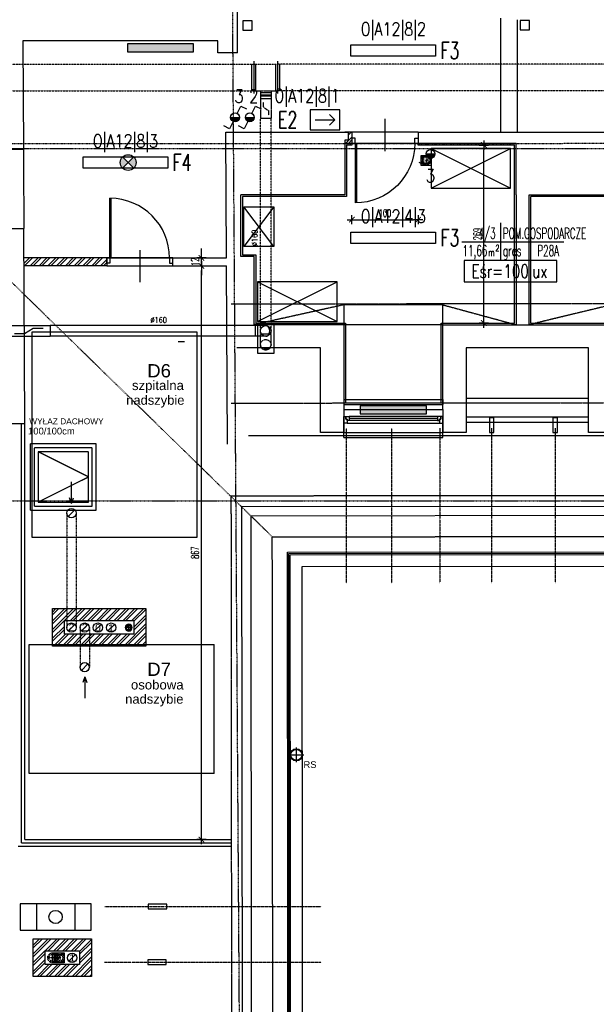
# Model space of a CAD drawing. Header units: inches. Extents: x -281236 to -70395, y 38777 to 102341.
# Tile 201 of 244: x -142314 to -141442, y 68308 to 69795. Entities that reach past the tile are written whole.
import ezdxf
from ezdxf.enums import TextEntityAlignment as Align

# ---------------------------------------------------------------- set-up
doc = ezdxf.new("R2010")
doc.units = ezdxf.units.IN
doc.header["$MEASUREMENT"] = 0
doc.header["$PDMODE"] = 2
for name, pattern in [('00-inst$0$DASHDOT', [1, 0.5, -0.25, 0, -0.25]), ('CENTER', [2, 1.25, -0.25, 0.25, -0.25]), ('CONTINUA', [0]), ('DASHDOT', [1, 0.5, -0.25, 0, -0.25]), ('DASHED', [0.75, 0.5, -0.25]), ('DASHED2', [0.375, 0.25, -0.125])]:
    doc.linetypes.add(name, pattern=pattern)
doc.layers.get('0').update_dxf_attribs({"color": 101})
doc.layers.add('0-pomoc', color=21, linetype='Continuous', plot=False)
for name, color, linetype in [('A_WENTYLACJA_GRAWITACYJNA_CIĄGLA', 8, 'Continuous'), ('CIENKA', 8, 'CONTINUA'), ('Drz---drzwi', 5, 'Continuous'), ('E-90', 6, 'Continuous'), ('E-OPIS-POM', 6, 'Continuous'), ('E35', 6, 'Continuous'), ('E50', 3, 'Continuous'), ('Ins-kan', 54, 'Continuous'), ('Ins-went', 141, 'Continuous'), ('Ins-went-opis', 141, 'Continuous'), ('Ins-wod', 152, 'Continuous'), ('Ins-wod-opis', 155, 'Continuous'), ('Okn---okna', 5, 'Continuous'), ('Opis-spadki', 61, 'Continuous'), ('Os-osie glowne', 8, 'CENTER'), ('piony_K_nr', 240, 'Continuous'), ('Pos-drewno', 22, 'Continuous'), ('Sc-cegla pelna', 32, 'Continuous'), ('Sc-cegla pelna-hatch', 8, 'Continuous'), ('Sc-drewno', 22, 'Continuous'), ('Sc-gazobeton', 45, 'Continuous'), ('Sc-gk', 120, 'Continuous'), ('Sc-gk-hatch', 8, 'Continuous'), ('Sc-metal', 141, 'Continuous'), ('Sc-nad', 5, 'DASHED2'), ('Sc-silikat', 61, 'Continuous'), ('W-idok', 9, 'Continuous'), ('W-idok kominy', 243, 'Continuous'), ('W-idok nad', 5, 'DASHED2'), ('W-otwor-strop', 126, 'Continuous'), ('Wyp-grzejniki', 56, 'Continuous'), ('Wyp-meble', 155, 'Continuous')]:
    doc.layers.add(name, color=color, linetype=linetype)
doc.styles.add('KA wymiar', font='romans.shx', dxfattribs={"width": 0.6})
doc.styles.add('ROMANS', font='romans', dxfattribs={"width": 0.85})
doc.styles.add('tab-bud$0$ROMANS', font='romans', dxfattribs={"width": 0.7})
doc.styles.add('TYTUL2', font='ARIAL.TTF')
doc.linetypes.add('BATTING', pattern='A,0.0001,-0.1,[134,ltypeshp.shx,S=0.1,R=0,X=-0.1,Y=0],-0.2,[134,ltypeshp.shx,S=0.1,R=180,X=0.1,Y=0],-0.1', length=0.4001)
doc.dimstyles.new('KA wymiar', dxfattribs={"dimscale": 50, "dimtxt": 0.23, "dimasz": 0.14, "dimexe": 0, "dimexo": 0, "dimgap": 0.08, "dimtad": 1, "dimdec": 1, "dimrnd": 0.5, "dimzin": 9, "dimdsep": 46, "dimtxsty": 'KA wymiar', "dimblk1": 'UKOS', "dimblk2": 'UKOS', "dimsah": 1, "dimcen": 0.2, "dimse1": 1, "dimse2": 1, "dimclrd": 256, "dimclre": 256, "dimclrt": 2, "dimadec": 0, "dimazin": 0, "dimtfac": 1, "dimtdec": 1, "dimtix": 1, "dimtmove": 2, "dimatfit": 3, "dimldrblk": 'DOT', "dimfxl": 0, "dimtolj": 1, "dimtzin": 9, "dimarcsym": 0})

# ---------------------------------------------------------------- blocks, each defined once
blk = doc.blocks.new('pow')
for p, q in [((0, 0.523), (0, -0.523)), ((-1.075, 0), (1.78, 0))]:
    blk.add_line(p, q)
at = {"style": 'KA wymiar', "width": 0.6}
for s, height, p in [('m', 0.21, (-0.333, -0.401)), ('2', 0.18, (-0.139, -0.27))]:
    blk.add_text(s, height=height, dxfattribs=at).set_placement(p)
for tag, p in [('01', (-0.131, 0.084)), ('000.00', (-0.364, -0.401))]:
    blk.add_attdef(tag, text='', height=0.3, dxfattribs=at).set_placement(p, align=Align.RIGHT)
for tag, p in [('POMIESZCZENIE', (0.071, 0.084)), ('POSADZKA', (0.071, -0.401))]:
    blk.add_attdef(tag, p, '', height=0.3, dxfattribs=at)
blk = doc.blocks.new('kier')
at = {"layer": 'E35', "ltscale": 0.2}
for p, q in [((7.8, 15), (15.9, 23.1)), ((37.6, 15), (7.8, 15)), ((7.8, 15), (15.9, 6.9))]:
    blk.add_line(p, q, dxfattribs=at)
blk.add_lwpolyline([(0, 30), (45, 30), (45, 0), (0, 0)], close=True, dxfattribs=at)
blk = doc.blocks.new('_0630_DRZWI_90')
at = {"ltscale": 7}
for p, q in [((5, 8), (5, 98)), ((6.8, 8), (6.8, 98))]:
    blk.add_line(p, q, dxfattribs=at)
at = {"ltscale": 25}
for p, q in [((50, 19.7), (50, -28.9)), ((5, 8), (0, 8)), ((0, 8), (5, 8)), ((0, 0), (0, 8)), ((5, 0), (0, 0)), ((5, 0), (0, 0)), ((95, 8), (5, 8)), ((5, 8), (5, 0)), ((95, 8), (95, 0)), ((100, 8), (95, 8)), ((95, 0), (100, 0)), ((95, 0), (100, 0)), ((100, 0), (100, 8))]:
    blk.add_line(p, q, dxfattribs=at)
at = {"ltscale": 7}
blk.add_arc((5, 8), 90, 0, 90, dxfattribs=at)
blk = doc.blocks.new('UKOS')
at = {"color": 8}
blk.add_line((1, 0), (-1, 0), dxfattribs=at)
at = {"color": 1}
blk.add_line((0, 1), (0, -1), dxfattribs=at)
at = {"color": 1, "const_width": 0.2}
blk.add_lwpolyline([(0.6, 0.6), (-0.6, -0.6)], dxfattribs=at)
blk = doc.blocks.new('*D2477')
at = {"layer": 'Defpoints', "color": 0}
for p in [(-141612, 69606), (-141549, 69606), (-141659.5, 69337)]:
    blk.add_point(p, dxfattribs=at)
at = {"layer": 'Sc-cegla pelna-hatch', "lineweight": -2}
blk.add_line((-141612, 69344), (-141612, 69599), dxfattribs=at)
at = {"layer": 'Sc-cegla pelna-hatch', "lineweight": -2, "xscale": 7.000000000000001, "yscale": 7.000000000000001, "zscale": 7.000000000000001}
for p, rotation in [((-141612, 69606), 90), ((-141612, 69337), 270)]:
    blk.add_blockref('UKOS', p, dxfattribs=dict(at, rotation=rotation))
at = {"layer": 'Sc-cegla pelna-hatch', "color": 2, "insert": (-141621.7, 69471.5), "char_height": 11.5, "attachment_point": 5, "rotation": 90, "style": 'KA wymiar'}
blk.add_mtext('\\A1;269', dxfattribs=at)
blk = doc.blocks.new('_Dot')
at = {"layer": '0-pomoc', "color": 0, "lineweight": -2}
blk.add_line((-0.5, 0), (-1, 0), dxfattribs=at)
at = {"layer": '0-pomoc', "color": 0, "const_width": 0.5}
blk.add_lwpolyline([(-0.25, 0, 1), (0.25, 0, 1)], format="xyb", close=True, dxfattribs=at)
blk = doc.blocks.new('rura_spustowa')
at = {"layer": 'Ins-wod', "linetype": 'Continuous'}
for p, q in [((-11.2, 0), (11.2, 0)), ((0, -11.2), (0, 11.2))]:
    blk.add_line(p, q, dxfattribs=at)
at = {"layer": 'Ins-wod', "linetype": 'Continuous', "ltscale": 25}
for radius in [9.25, 8.25]:
    blk.add_circle((0, 0), radius, dxfattribs=at)
blk = doc.blocks.new('ramiak_okna')
at = {"layer": 'Okn---okna'}
for p, q in [((145, 10), (5, 10)), ((8, 6), (142, 6)), ((8, 3), (142, 3)), ((8, 0), (142, 0))]:
    blk.add_line(p, q, dxfattribs=at)
for points in [[(5, 10), (0, 10), (0, 0), (3, 0), (3, 4), (5, 4)], [(8, 6), (5, 6), (5, 4), (3, 4), (3, 0), (5, 0), (8, 0)], [(142, 6), (145, 6), (145, 4), (147, 4), (147, 0), (145, 0), (142, 0)], [(145, 10), (150, 10), (150, 0), (147, 0), (147, 4), (145, 4)]]:
    blk.add_lwpolyline(points, close=True, dxfattribs=at)
blk = doc.blocks.new('0630_STRZAŁKA')
at = {"ltscale": 0.5}
for points in [[(0, 0), (-3, -8.6)], [(0, 0), (0, -32.4)], [(0, 0), (3, -8.6)]]:
    blk.add_lwpolyline(points, dxfattribs=at)
blk = doc.blocks.new('*D2529')
at = {"layer": 'Defpoints', "color": 0}
for p in [(-141811.3, 69606), (-141711.3, 69606), (-141711.3, 69493.2)]:
    blk.add_point(p, dxfattribs=at)
at = {"layer": 'Sc-cegla pelna-hatch', "lineweight": -2}
blk.add_line((-141804.3, 69493.2), (-141718.3, 69493.2), dxfattribs=at)
at = {"layer": 'Sc-cegla pelna-hatch', "lineweight": -2, "xscale": 7.000000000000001, "yscale": 7.000000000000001, "zscale": 7.000000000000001, "rotation": 180}
blk.add_blockref('UKOS', (-141811.3, 69493.2), dxfattribs=at)
at = {"layer": 'Sc-cegla pelna-hatch', "lineweight": -2, "xscale": 7.000000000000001, "yscale": 7.000000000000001, "zscale": 7.000000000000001}
blk.add_blockref('UKOS', (-141711.3, 69493.2), dxfattribs=at)
at = {"layer": 'Sc-cegla pelna-hatch', "color": 2, "insert": (-141761.3, 69503), "char_height": 11.5, "attachment_point": 5, "style": 'KA wymiar'}
blk.add_mtext('\\A1;100', dxfattribs=at)
blk = doc.blocks.new('k')
at = {"layer": 'Sc-drewno'}
blk.add_lwpolyline([(-22.5, -7), (0, -7), (0, 0), (-22.5, 0)], close=True, dxfattribs=at)
blk = doc.blocks.new('KROK')
at = {"layer": 'Pos-drewno'}
blk.add_lwpolyline([(-28, -3.5), (0, -3.5), (0, 3.5), (-28, 3.5)], close=True, dxfattribs=at)
blk = doc.blocks.new('rura went')
at = {"layer": 'Ins-went'}
blk.add_circle((75787.8, -38957.3), 7, dxfattribs=at)
at = {"layer": 'Sc-metal'}
blk.add_line((75792.8, -38952.4), (75782.9, -38962.3), dxfattribs=at)
blk = doc.blocks.new('_gslkflhklgj')
at = {"linetype": '00-inst$0$DASHDOT', "ltscale": 5}
for p, q in [((7.5, 0), (-7.5, 0)), ((0, -7.5), (0, 7.5))]:
    blk.add_line(p, q, dxfattribs=at)
for radius in [7.5, 5.5]:
    blk.add_circle((0, 0), radius)
blk = doc.blocks.new('grzejnik_100')
at = {"layer": 'Wyp-grzejniki'}
h = blk.add_hatch(dxfattribs=at)
h.set_pattern_fill('DOTS', color=256, scale=0.5, style=0)
h.set_pattern_definition([(0, (-77492.90915, 37823.9399), (0.396875, 0.79375), [0, -0.79375])])
h.paths.add_polyline_path([(0, -100), (12, -100), (12, 0), (0, 0)])
blk.add_lwpolyline([(12, 0), (0, 0), (0, -100), (12, -100)], close=True, dxfattribs=at)
blk = doc.blocks.new('*D2521')
at = {"layer": 'CIENKA', "lineweight": -2}
blk.add_line((-142038.8, 68563.6), (-142038.8, 69416.5), dxfattribs=at)
at = {"layer": 'Defpoints', "color": 0}
for p in [(-142038.8, 69423.5), (-142001, 69423.5), (-141993.2, 68556.6)]:
    blk.add_point(p, dxfattribs=at)
at = {"layer": 'CIENKA', "lineweight": -2, "xscale": 7.000000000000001, "yscale": 7.000000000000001, "zscale": 7.000000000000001}
for p, rotation in [((-142038.8, 69423.5), 90), ((-142038.8, 68556.6), 270)]:
    blk.add_blockref('UKOS', p, dxfattribs=dict(at, rotation=rotation))
at = {"layer": 'CIENKA', "color": 2, "insert": (-142048.6, 68990), "char_height": 11.5, "attachment_point": 5, "rotation": 90, "style": 'KA wymiar'}
blk.add_mtext('\\A1;867', dxfattribs=at)
blk = doc.blocks.new('*D2522')
at = {"layer": 'CIENKA', "lineweight": -2}
for p, q in [((-142038.8, 69442.5), (-142038.8, 69449.5)), ((-142038.8, 69423.5), (-142038.8, 69435.5)), ((-142038.8, 69416.5), (-142038.8, 69409.5))]:
    blk.add_line(p, q, dxfattribs=at)
at = {"layer": 'Defpoints', "color": 0}
for p in [(-142038.8, 69435.5), (-142038.8, 69435.5), (-142001, 69423.5)]:
    blk.add_point(p, dxfattribs=at)
at = {"layer": 'CIENKA', "lineweight": -2, "xscale": 7.000000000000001, "yscale": 7.000000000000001, "zscale": 7.000000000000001}
for p, rotation in [((-142038.8, 69435.5), 270), ((-142038.8, 69423.5), 90)]:
    blk.add_blockref('UKOS', p, dxfattribs=dict(at, rotation=rotation))
at = {"layer": 'CIENKA', "color": 2, "insert": (-142048.6, 69429.5), "char_height": 11.5, "attachment_point": 5, "rotation": 90, "style": 'KA wymiar'}
blk.add_mtext('\\A1;12', dxfattribs=at)

msp = doc.modelspace()

# ---------------------------------------------------------------- hatches: boundary and pattern name
at = {"layer": 'E35'}
for points in [[(-141981.24, 69647.71, -1), (-141994.74, 69647.71)], [(-141958.98, 69647.71, -1), (-141972.48, 69647.71)], [(-141685.82, 69592.62, -1), (-141699.32, 69592.62)]]:
    msp.add_hatch(color=256, dxfattribs=at).paths.add_polyline_path(points)
h = msp.add_hatch(color=256, dxfattribs=at)
edge = h.paths.add_edge_path()
edge.add_arc((-142149.62, 69579.56), 11.88, 135, 225)
edge.add_line((-142158.02, 69571.16), (-142149.62, 69579.56))
edge.add_line((-142149.62, 69579.56), (-142158.02, 69587.96))
edge = h.paths.add_edge_path()
edge.add_arc((-142149.62, 69579.56), 11.88, -45, 45)
edge.add_line((-142141.21, 69587.96), (-142149.62, 69579.56))
edge.add_line((-142149.62, 69579.56), (-142141.21, 69571.16))
at = {"layer": 'Sc-cegla pelna-hatch'}
h = msp.add_hatch(dxfattribs=at)
h.set_pattern_fill('ANSI32', color=256, scale=25, style=0)
h.paths.add_polyline_path([(-141811.27, 69625.53), (-141817.27, 69625.53), (-141817.27, 69613.53), (-141822.27, 69613.53), (-141822.27, 69608.53), (-141811.27, 69608.53)])
h = msp.add_hatch(dxfattribs=at)
h.set_pattern_fill('ANSI32', color=256, scale=25, style=0)
h.paths.add_polyline_path([(-142182.07, 69435.47), (-142307.05, 69435.47), (-142306.99, 69423.47), (-142182.07, 69423.47)])
h = msp.add_hatch(dxfattribs=at)
h.set_pattern_fill('ANSI32', color=256, scale=25, style=0)
h.paths.add_polyline_path([(-142122.8, 68905.49), (-142228.3, 68905.49), (-142228.3, 68887.49), (-142140.8, 68887.49), (-142140.8, 68866.71), (-142208.3, 68866.71), (-142208.3, 68851.49), (-142122.8, 68851.49)])
h.paths.add_polyline_path([(-142228.3, 68905.49), (-142242.3, 68905.49), (-142242.3, 68887.49), (-142228.3, 68887.49)], flags=17)
h.paths.add_polyline_path([(-142242.3, 68905.49), (-142263.8, 68905.49), (-142263.8, 68851.49), (-142222.3, 68851.49), (-142222.3, 68866.71), (-142245.8, 68866.71), (-142245.8, 68887.49), (-142242.3, 68887.49)])
h.paths.add_polyline_path([(-142208.3, 68866.71), (-142222.3, 68866.71), (-142222.3, 68851.49), (-142208.3, 68851.49)], flags=17)
h.paths.add_polyline_path([(-142122.8, 68851.49), (-142208.3, 68851.49), (-142208.3, 68848.71), (-142122.8, 68848.71)])
h.paths.add_polyline_path([(-142208.3, 68851.49), (-142222.3, 68851.49), (-142222.3, 68848.71), (-142208.3, 68848.71)])
h.paths.add_polyline_path([(-142222.3, 68851.49), (-142263.8, 68851.49), (-142263.8, 68848.71), (-142222.3, 68848.71)])
h = msp.add_hatch(dxfattribs=at)
h.set_pattern_fill('ANSI32', color=256, scale=25, style=0)
h.set_pattern_definition([(45, (10, -1e-11), (-6.6291261, 6.6291261), []), (45, (14.419, -1e-11), (-6.6291261, 6.6291261), [])])
h.paths.add_polyline_path([(-142258.89, 68371.57), (-142248.59, 68371.57), (-142248.59, 68383.82), (-142258.89, 68383.82)], flags=8)
edge = h.paths.add_edge_path()
edge.add_arc((-142234.26, 68377.79), 7, 45, 225)
edge.add_line((-142239.21, 68372.84), (-142229.31, 68382.74))
edge = h.paths.add_edge_path()
edge.add_arc((-142234.26, 68377.79), 7, 45, 225)
edge.add_line((-142239.21, 68372.84), (-142229.31, 68382.74))
edge = h.paths.add_edge_path()
edge.add_arc((-142234.26, 68377.79), 7, 225, 405)
edge.add_line((-142229.31, 68382.74), (-142239.21, 68372.84))
edge = h.paths.add_edge_path()
edge.add_arc((-142234.26, 68377.79), 7, 225, 405)
edge.add_line((-142229.31, 68382.74), (-142239.21, 68372.84))
edge = h.paths.add_edge_path()
edge.add_arc((-142263.76, 68377.79), 7.5, 70.52877, 289.47123)
edge.add_line((-142261.26, 68370.72), (-142261.26, 68384.86))
edge = h.paths.add_edge_path()
edge.add_arc((-142263.76, 68377.79), 7.5, 70.52877, 289.47123)
edge.add_line((-142261.26, 68370.72), (-142261.26, 68384.86))
edge = h.paths.add_edge_path()
edge.add_line((-142261.26, 68385.29), (-142246.26, 68385.29))
edge.add_line((-142246.26, 68385.29), (-142246.26, 68370.29))
edge.add_line((-142246.26, 68370.29), (-142261.26, 68370.29))
edge.add_line((-142261.26, 68370.29), (-142261.26, 68370.72))
edge.add_arc((-142263.76, 68377.79), 7.5, 289.47123, 430.52877)
edge.add_line((-142261.26, 68384.86), (-142261.26, 68385.29))
edge = h.paths.add_edge_path()
edge.add_line((-142261.26, 68385.29), (-142246.26, 68385.29))
edge.add_line((-142246.26, 68385.29), (-142246.26, 68370.29))
edge.add_line((-142246.26, 68370.29), (-142261.26, 68370.29))
edge.add_line((-142261.26, 68370.29), (-142261.26, 68370.72))
edge.add_arc((-142263.76, 68377.79), 7.5, 289.47123, 430.52877)
edge.add_line((-142261.26, 68384.86), (-142261.26, 68385.29))
h.paths.add_polyline_path([(-142223.01, 68388.5), (-142223.01, 68367.73), (-142275.01, 68367.73), (-142275.01, 68388.5)])
edge = h.paths.add_edge_path()
edge.add_arc((-142263.76, 68377.79), 7.5, 289.47123, 430.52877)
edge.add_line((-142261.26, 68384.86), (-142261.26, 68370.72))
h.paths.add_polyline_path([(-142205.01, 68406.5), (-142293.01, 68406.5), (-142293.01, 68349.73), (-142205.01, 68349.73)])
edge = h.paths.add_edge_path()
edge.add_arc((-142263.76, 68377.79), 7.5, 289.47123, 430.52877)
edge.add_line((-142261.26, 68384.86), (-142261.26, 68370.72))
edge = h.paths.add_edge_path()
edge.add_arc((-142253.76, 68377.79), 5.5, 180.00002, 227.7221)
edge.add_arc((-142263.76, 68377.79), 7.5, 327.14013, 392.85988)
edge.add_arc((-142253.76, 68377.79), 5.5, -180, 132.27791, ccw=False)

# ---------------------------------------------------------------- linework, layer by layer
at = {"layer": 'A_WENTYLACJA_GRAWITACYJNA_CIĄGLA', "linetype": 'DASHED2', "ltscale": 0.5}
for p, q in [((-142242.3, 69049.81), (-142242.3, 68876.77)), ((-142228.3, 69049.81), (-142228.3, 68876.77)), ((-142222.3, 68876.77), (-142222.3, 68816.99)), ((-142208.3, 68876.77), (-142208.3, 68816.99))]:
    msp.add_line(p, q, dxfattribs=at)
at = {"layer": 'E35'}
for p, q in [((-141984.97, 69653.75), (-141979.45, 69664.78)), ((-141979.45, 69664.78), (-141970.91, 69660.51)), ((-141962.71, 69653.75), (-141957.19, 69664.78)), ((-141957.19, 69664.78), (-141948.65, 69660.51)), ((-141994.74, 69647.71), (-141981.24, 69647.71)), ((-141972.48, 69647.71), (-141958.98, 69647.71)), ((-141996.54, 69630.64), (-142005.08, 69634.91)), ((-141991.02, 69641.68), (-141996.54, 69630.64)), ((-141974.28, 69630.64), (-141982.82, 69634.91)), ((-141968.76, 69641.68), (-141974.28, 69630.64)), ((-142141.21, 69571.16), (-142158.02, 69587.96)), ((-142158.02, 69571.16), (-142141.21, 69587.96)), ((-141695.59, 69586.59), (-141701.12, 69575.55)), ((-141699.32, 69592.62), (-141685.82, 69592.62)), ((-141701.12, 69575.55), (-141709.65, 69579.83))]:
    msp.add_line(p, q, dxfattribs=at)
for points in [[(-141684.77, 69740.25), (-141812.77, 69740.25), (-141812.77, 69757.25), (-141684.77, 69757.25)], [(-142089.77, 69571.06), (-142217.77, 69571.06), (-142217.77, 69588.06), (-142089.77, 69588.06)], [(-141684.77, 69457.4), (-141812.77, 69457.4), (-141812.77, 69474.4), (-141684.77, 69474.4)]]:
    msp.add_lwpolyline(points, close=True, dxfattribs=at)
at = {"layer": 'E35', "linetype": 'Continuous', "ltscale": 0.3}
msp.add_lwpolyline([(-141641.78, 69399.44), (-141501.45, 69399.44), (-141501.45, 69431.72), (-141641.78, 69431.72)], close=True, dxfattribs=at)
at = {"layer": 'E35'}
for centre, radius in [((-141987.99, 69647.71), 6.75), ((-141965.73, 69647.71), 6.75), ((-142149.62, 69579.56), 11.88), ((-141692.57, 69592.62), 6.75)]:
    msp.add_circle(centre, radius, dxfattribs=at)
at = {"layer": 'Ins-kan'}
for p, q in [((-142143.5, 68876.77), (-142154, 68876.77)), ((-142148.75, 68871.52), (-142148.75, 68882.02))]:
    msp.add_line(p, q, dxfattribs=at)
at = {"layer": 'Ins-kan', "linetype": 'DASHED2', "ltscale": 0.3}
for p, q in [((-142263.76, 68370.29), (-142263.76, 68385.29)), ((-142263.76, 68383.29), (-142253.76, 68383.29)), ((-142256.26, 68377.79), (-142271.26, 68377.79)), ((-142263.76, 68372.29), (-142253.76, 68372.29))]:
    msp.add_line(p, q, dxfattribs=at)
for radius in [7.5, 5.5]:
    msp.add_circle((-142263.76, 68377.79), radius, dxfattribs=at)
at = {"layer": 'Ins-kan', "extrusion": (0, 9.7811e-55, -1)}
for major_axis in [(3.71, 3.71), (2.72, 2.72)]:
    msp.add_ellipse((-142148.75, 68876.77), major_axis=major_axis, ratio=1, start_param=3.9269908, end_param=10.2101761, dxfattribs=at)
at = {"layer": 'Ins-went', "linetype": 'DASHED', "ltscale": 0.6}
for p, q in [((-142334.93, 69728.15, 2), (-141960.4, 69728.15, 2)), ((-141959.67, 69728.15), (-141923.67, 69728.15)), ((-140417.14, 69727.86, -330.87), (-141924.34, 69728.15, 2)), ((-142334.93, 69688.15, 2), (-141960.4, 69688.15, 2)), ((-140417.14, 69687.86, -330.87), (-141924.34, 69688.15, 2)), ((-141949.67, 69320.1), (-141949.67, 69646.09)), ((-141933.67, 69320.1), (-141933.67, 69646.09))]:
    msp.add_line(p, q, dxfattribs=at)
at = {"layer": 'Ins-went'}
for p, q in [((-141962.66, 69688.15), (-141962.66, 69728.15)), ((-141959.67, 69732.65), (-141959.67, 69683.65)), ((-141956.67, 69688.15), (-141956.67, 69728.15)), ((-141926.67, 69728.15), (-141926.67, 69688.15)), ((-141923.67, 69732.65), (-141923.67, 69683.65)), ((-141920.67, 69728.15), (-141920.67, 69688.15)), ((-141949.67, 69685.15), (-141933.67, 69685.15)), ((-141933.67, 69681.15), (-141949.67, 69681.15)), ((-141933.67, 69679.65), (-141949.67, 69679.65)), ((-141933.67, 69675.65), (-141949.67, 69675.65)), ((-141933.67, 69646.09), (-141949.67, 69646.09)), ((-142331.94, 69333.12), (-142267.54, 69333.12)), ((-141957.67, 69333.12), (-142267.54, 69333.12)), ((-142267.54, 69333.12), (-142267.54, 69317.12)), ((-141941.67, 69333.12), (-141957.67, 69333.12)), ((-141957.67, 69333.12), (-141957.67, 69317.12)), ((-142321.2, 69321.12), (-142306.18, 69321.12)), ((-142306.18, 69321.12), (-142293.3, 69329.12)), ((-142293.3, 69329.12), (-142278.27, 69329.12)), ((-141933.67, 69320.1), (-141949.67, 69320.1)), ((-142331.94, 69317.12), (-142267.54, 69317.12)), ((-141957.67, 69317.12), (-142267.54, 69317.12)), ((-141941.67, 69317.12), (-141957.67, 69317.12))]:
    msp.add_line(p, q, dxfattribs=at)
at = {"layer": 'Ins-went', "linetype": 'DASHED', "ltscale": 0.4}
for p, q in [((-141959.67, 69688.15), (-141923.67, 69688.15)), ((-141949.67, 69688.15), (-141949.67, 69646.09)), ((-141933.67, 69688.15), (-141933.67, 69646.09)), ((-141945.67, 69670.75), (-141945.67, 69663.85)), ((-141945.67, 69663.85), (-141937.67, 69657.93)), ((-141937.67, 69657.93), (-141937.67, 69651.02)), ((-141949.67, 69304.1), (-141949.67, 69320.1)), ((-141933.67, 69304.1), (-141933.67, 69320.1))]:
    msp.add_line(p, q, dxfattribs=at)
at = {"layer": 'Ins-went'}
msp.add_circle((-141941.67, 69325.12), 8, dxfattribs=at)
at = {"layer": 'Ins-went', "linetype": 'DASHED2', "ltscale": 0.3}
msp.add_circle((-141941.67, 69304.1), 8, dxfattribs=at)
at = {"layer": 'Ins-went'}
msp.add_ellipse((-141941.67, 69325.12), major_axis=(0, -8), ratio=0.75, start_param=0, end_param=3.1415927, dxfattribs=at)
at = {"layer": 'Ins-went', "linetype": 'DASHED2', "ltscale": 0.3}
msp.add_ellipse((-141941.67, 69304.1), major_axis=(-8, 0), ratio=0.75, start_param=0, end_param=3.1415927, dxfattribs=at)
at = {"layer": 'Os-osie glowne'}
for p, q in [((-141969.04, 66437.11), (-141996.24, 70509.53)), ((-143539.56, 69068.12), (-138351.04, 69068.12))]:
    msp.add_line(p, q, dxfattribs=at)
msp.add_lwpolyline([(-143539.75, 69600.53), (-138351.24, 69600.53)], dxfattribs=at)
at = {"layer": 'Sc-cegla pelna'}
for p, q in [((-141984.27, 69745.53), (-141984.27, 69861.53)), ((-142014.27, 69745.53), (-142014.27, 69763.53)), ((-141984.27, 69745.53), (-142014.27, 69745.53)), ((-141711.27, 69625.53), (-141711.27, 69608.53)), ((-141563.27, 69608.53), (-141711.27, 69608.53)), ((-141563.27, 69530.53), (-141563.27, 69608.53)), ((-142338.41, 69599.53), (-142307.95, 69599.53)), ((-141979.27, 69437.54), (-141979.27, 69530.53)), ((-141563.27, 69530.53), (-141563.27, 69334.54)), ((-141543.27, 69334.54), (-141543.27, 69530.53)), ((-141543.27, 69530.53), (-141417.27, 69530.53)), ((-141959.27, 69437.53), (-141979.27, 69437.54)), ((-141999.48, 69153.75), (-142000.97, 69423.47)), ((-141823.77, 69334.54), (-141823.77, 69206.54)), ((-141858.77, 69299.54), (-141985.29, 69299.54)), ((-141858.77, 69171.54), (-141858.77, 69299.54)), ((-141530.77, 69299.54), (-141638.77, 69299.54)), ((-141638.77, 69299.54), (-141638.77, 69171.54)), ((-141453.77, 69299.54), (-141556.77, 69299.54)), ((-141453.77, 69171.54), (-141453.77, 69299.54)), ((-141823.77, 69171.54), (-141858.77, 69171.54)), ((-141638.77, 69171.54), (-141673.77, 69171.54)), ((-141418.77, 69171.54), (-141453.77, 69171.54))]:
    msp.add_line(p, q, dxfattribs=at)
for points in [[(-142014.27, 69763.53), (-142308.7, 69763.55)], [(-142308.67, 69763.55), (-142307.95, 69599.53)], [(-142001.04, 69435.47), (-142002.08, 69625.53), (-141817.27, 69625.53), (-141817.27, 69613.53)], [(-141969.27, 69625.53), (-141869.27, 69625.53)], [(-141817.27, 69625.53), (-141822.27, 69625.53)], [(-141817.27, 69625.53), (-141817.27, 69613.53), (-141822.27, 69613.53), (-141822.27, 69530.53)], [(-141711.27, 69625.53), (-141405.27, 69625.53), (-141405.27, 69613.53)], [(-141822.27, 69530.53), (-141979.27, 69530.53)], [(-142305.68, 69184.53), (-142307.29, 69479.53), (-142337.29, 69479.53), (-142335.75, 69196.53), (-142434.47, 69196.53)], [(-141959.27, 69334.54), (-141959.27, 69437.54)], [(-142082.07, 69423.47), (-142082.07, 69435.47)], [(-142082.07, 69435.47), (-142079.07, 69435.47)], [(-142082.07, 69423.47), (-142079.07, 69423.47)], [(-142079.07, 69435.47), (-142001.04, 69435.47)], [(-142079.07, 69423.47), (-142000.97, 69423.47)], [(-141823.77, 69334.54), (-141959.27, 69334.54)], [(-141673.77, 69206.54), (-141673.77, 69334.54), (-141563.27, 69334.54)], [(-141543.27, 69334.54), (-141463.7, 69334.54)], [(-141543.27, 69334.54), (-141418.77, 69334.54), (-141418.77, 69206.54)], [(-141543.27, 69334.54), (-141530.77, 69334.54)], [(-141823.77, 69206.54), (-141823.77, 69171.54)], [(-141823.77, 69206.54), (-141823.77, 69171.54)], [(-141673.77, 69206.54), (-141673.77, 69171.54)], [(-141673.77, 69206.54), (-141673.77, 69171.54)], [(-142305.68, 69184.53), (-142417.47, 69184.53)], [(-141823.77, 69171.54), (-141823.77, 69189.79)], [(-141673.77, 69171.54), (-141673.77, 69189.79)]]:
    msp.add_lwpolyline(points, dxfattribs=at)
at = {"layer": 'Sc-cegla pelna-hatch'}
for p, q in [((-141711.27, 69606.03), (-141711.27, 69608.53)), ((-141565.77, 69606.03), (-141711.27, 69606.03)), ((-141565.77, 69337.04), (-141565.77, 69606.03)), ((-141540.77, 69337.04), (-141540.77, 69528.03)), ((-141414.77, 69528.03), (-141540.77, 69528.03)), ((-141676.27, 69216.54), (-141676.27, 69337.04)), ((-141676.27, 69337.04), (-141565.77, 69337.04)), ((-141540.77, 69337.04), (-141416.27, 69337.04))]:
    msp.add_line(p, q, dxfattribs=at)
for points in [[(-141811.27, 69608.53), (-141811.27, 69606.03), (-141819.77, 69606.03), (-141819.77, 69528.03), (-141976.77, 69528.03), (-141976.77, 69440.04), (-141956.77, 69440.03), (-141956.77, 69337.04), (-141821.27, 69337.04), (-141821.27, 69216.54)], [(-141821.27, 69216.54), (-141676.27, 69216.54)]]:
    msp.add_lwpolyline(points, dxfattribs=at)
at = {"layer": 'Sc-drewno'}
for p, q in [((-141977.74, 69059.94), (-139871.54, 69061.98)), ((-141976.14, 67405.88), (-141977.74, 69059.94)), ((-141963.73, 69045.95), (-139885.56, 69047.96)), ((-141962.14, 67405.88), (-141963.73, 69045.95))]:
    msp.add_line(p, q, dxfattribs=at)
for points in [[(-141962.09, 69793.82), (-141976.09, 69793.82), (-141976.09, 69779.82), (-141962.09, 69779.82), (-141962.09, 69793.82)], [(-141543.02, 69794.16), (-141557.02, 69794.16), (-141557.02, 69780.16), (-141543.02, 69780.16), (-141543.02, 69794.16)]]:
    msp.add_lwpolyline(points, dxfattribs=at)
at = {"layer": 'Sc-gazobeton'}
for p, q in [((-141811.27, 69625.53), (-141817.27, 69625.53)), ((-141811.27, 69625.53), (-141811.27, 69608.53)), ((-141811.27, 69608.53), (-141822.27, 69608.53)), ((-142182.07, 69435.47), (-142307.05, 69435.47)), ((-142182.07, 69423.47), (-142306.99, 69423.47)), ((-142182.07, 69435.47), (-142182.07, 69423.47)), ((-141563.27, 69334.54), (-141543.27, 69334.54))]:
    msp.add_line(p, q, dxfattribs=at)
at = {"layer": 'Sc-gk'}
for p, q in [((-142305.68, 68556.58), (-142305.68, 69184.53)), ((-142315.68, 68546.58), (-141993.18, 68546.58)), ((-142305.68, 68556.58), (-141993.18, 68556.58))]:
    msp.add_line(p, q, dxfattribs=at)
at = {"layer": 'Sc-gk-hatch', "linetype": 'BATTING', "ltscale": 0.22}
for q in [(-142310.68, 69184.53), (-141993.18, 68551.58)]:
    msp.add_line((-142310.68, 68551.58), q, dxfattribs=at)
at = {"layer": 'Sc-nad', "ltscale": 4}
msp.add_line((-142182.07, 69435.47), (-142082.07, 69435.47), dxfattribs=at)
at = {"layer": 'Sc-nad'}
msp.add_line((-142182.07, 69423.47), (-142082.07, 69423.47), dxfattribs=at)
for points in [[(-141586.53, 69797.53), (-141586.53, 69625.53)], [(-141561.53, 69795.03), (-141561.53, 69625.53)], [(-141711.27, 69625.53), (-141811.27, 69625.53)], [(-142307.95, 69599.53), (-142307.29, 69479.53)], [(-141823.77, 69364.54), (-141959.27, 69334.54)], [(-141673.77, 69334.54), (-141673.77, 69364.54), (-141823.77, 69364.54), (-141823.77, 69334.54)], [(-141673.77, 69364.54), (-141563.27, 69334.54)], [(-141418.77, 69364.54), (-141543.27, 69334.54)], [(-141673.77, 69334.54), (-141823.77, 69334.54)]]:
    msp.add_lwpolyline(points, dxfattribs=at)
at = {"layer": 'Sc-nad', "ltscale": 4}
msp.add_lwpolyline([(-141711.27, 69608.53), (-141811.27, 69608.53)], dxfattribs=at)
at = {"layer": 'Sc-silikat'}
for points in [[(-142263.8, 68905.49), (-142122.8, 68905.49), (-142122.8, 68848.71), (-142263.8, 68848.71)], [(-142245.8, 68887.49), (-142140.8, 68887.49), (-142140.8, 68866.71), (-142245.8, 68866.71)], [(-142293.01, 68406.5), (-142205.01, 68406.5), (-142205.01, 68349.73), (-142293.01, 68349.73)], [(-142275.01, 68388.5), (-142223.01, 68388.5), (-142223.01, 68367.73), (-142275.01, 68367.73)]]:
    msp.add_lwpolyline(points, close=True, dxfattribs=at)
at = {"layer": 'W-idok', "linetype": 'DASHED'}
for p, q in [((-141993.93, 69366.06), (-139565.22, 69368.26)), ((-141993.8, 69216.06), (-140018.77, 69217.85)), ((-141992.02, 67299.88), (-141993.67, 69076.06))]:
    msp.add_line(p, q, dxfattribs=at)
at = {"layer": 'W-idok', "linetype": 'DASHDOT'}
for p, q in [((-141820.27, 69178.42), (-141820.27, 68943.83)), ((-141751.35, 69178.42), (-141751.35, 68943.83)), ((-141678.35, 69178.41), (-141678.35, 68943.82)), ((-141600.12, 69178.41), (-141600.12, 68943.82)), ((-141504.26, 69178.41), (-141504.26, 68943.82)), ((-142184.62, 68455.27), (-141857.79, 68455.27)), ((-142185.51, 68371.27), (-141857.79, 68371.27))]:
    msp.add_line(p, q, dxfattribs=at)
at = {"layer": 'W-idok'}
msp.add_line((-139769.15, 69166.42), (-141967.65, 69166.42), dxfattribs=at)
at = {"layer": 'W-idok', "linetype": 'DASHED', "ltscale": 0.5}
for q in [(-139855.52, 69077.99), (-141993.67, 69076.06)]:
    msp.add_line((-141993.67, 69076.06), q, dxfattribs=at)
at = {"layer": 'W-idok'}
for points in [[(-141885.04, 67299.93), (-141886.65, 68969.03), (-139962.64, 68970.89), (-139965.1, 66625.95), (-138682.38, 66624.6), (-138702.37, 70247.53), (-143194.52, 70247.53), (-143170.34, 66627.79), (-141884.39, 66629.02), (-141884.99, 67246.63)], [(-141903.04, 67299.91), (-141904.67, 68987.01), (-139944.62, 68988.91), (-139947.08, 66643.93), (-138700.48, 66642.62), (-138720.27, 70229.53), (-143176.4, 70229.53), (-143152.46, 66645.8), (-141902.4, 66647.01), (-141902.99, 67246.61)], [(-141905.04, 67299.91), (-141906.67, 68989.01), (-139942.62, 68990.91), (-139945.08, 66645.93), (-138702.49, 66644.62), (-138722.26, 70227.53), (-143174.39, 70227.53), (-143150.47, 66647.81), (-141904.41, 66649.01), (-141904.99, 67246.61)], [(-141907.04, 67299.9), (-141908.68, 68991), (-139940.61, 68992.91), (-139943.08, 66647.93), (-138704.5, 66646.62), (-138724.25, 70225.53), (-143172.37, 70225.53), (-143148.48, 66649.81), (-141906.41, 66651), (-141906.99, 67246.61)], [(-141823.77, 69221.54), (-141673.77, 69221.54)], [(-141823.77, 69221.54), (-141823.77, 69214.04)], [(-141673.77, 69221.54), (-141673.77, 69214.04)], [(-141638.77, 69223.27), (-141453.77, 69223.44)], [(-141638.77, 69195.27), (-141453.77, 69195.44)], [(-141638.77, 69187.27), (-141453.77, 69187.44)], [(-141823.77, 69164.04), (-141823.77, 69171.54)], [(-141673.77, 69164.04), (-141673.77, 69171.54)], [(-141823.77, 69164.04), (-141673.77, 69164.04)]]:
    msp.add_lwpolyline(points, dxfattribs=at)
at = {"layer": 'W-idok', "linetype": 'DASHED2'}
msp.add_lwpolyline([(-141930.04, 67299.88), (-141931.7, 69013.98), (-139917.59, 69015.93), (-139920.06, 66670.91), (-138727.63, 66669.65), (-138747.12, 70202.53), (-143149.22, 70202.53), (-143125.64, 66672.83), (-141929.43, 66673.98), (-141929.99, 67246.59)], dxfattribs=at)
at = {"layer": 'W-idok', "linetype": 'DASHED', "ltscale": 0.5}
for points in [[(-141823.77, 69214.04), (-141673.77, 69214.04)], [(-141823.77, 69206.54), (-141673.77, 69206.54)], [(-141823.77, 69171.54), (-141673.77, 69171.54)]]:
    msp.add_lwpolyline(points, dxfattribs=at)
at = {"layer": 'W-idok kominy'}
for p, q in [((-142288.28, 68459.53), (-142288.28, 68419.53)), ((-142230.28, 68459.53), (-142230.28, 68419.53))]:
    msp.add_line(p, q, dxfattribs=at)
msp.add_lwpolyline([(-142312.78, 68419.53), (-142205.78, 68419.53), (-142205.78, 68459.53), (-142312.78, 68459.53)], close=True, dxfattribs=at)
msp.add_circle((-142259.28, 68439.53), 10, dxfattribs=at)
at = {"layer": 'W-idok nad', "color": 7, "linetype": 'DASHDOT', "ltscale": 2}
for p, q in [((-141931.7, 69013.98), (-143149.22, 70202.53)), ((-142540.46, 69608.26), (-139332.35, 69609.23))]:
    msp.add_line(p, q, dxfattribs=at)
at = {"layer": 'W-idok nad'}
for p, q in [((-142209.8, 69104.49), (-142285.8, 69142.49)), ((-142285.8, 69066.49), (-142209.8, 69104.49))]:
    msp.add_line(p, q, dxfattribs=at)
for points in [[(-142197.8, 69154.49), (-142297.8, 69154.49), (-142297.8, 69054.49), (-142197.8, 69054.49)], [(-142203.8, 69148.49), (-142291.8, 69148.49), (-142291.8, 69060.49), (-142203.8, 69060.49)], [(-142209.8, 69142.49), (-142285.8, 69142.49), (-142285.8, 69066.49), (-142209.8, 69066.49)]]:
    msp.add_lwpolyline(points, close=True, dxfattribs=at)
at = {"layer": 'W-otwor-strop', "linetype": 'Continuous'}
for points in [[(-141691.57, 69575.33), (-141706.57, 69575.33), (-141706.57, 69590.33), (-141691.57, 69590.33)], [(-141954.05, 69291.57), (-141929.05, 69291.57), (-141929.05, 69336.57), (-141954.05, 69336.57)], [(-142246.26, 68370.29), (-142261.26, 68370.29), (-142261.26, 68385.29), (-142246.26, 68385.29)]]:
    msp.add_lwpolyline(points, close=True, dxfattribs=at)
at = {"layer": 'Wyp-meble'}
for p, q in [((-141691.5, 69540.65), (-141571.5, 69600.65)), ((-141691.5, 69600.65), (-141571.5, 69540.65)), ((-141929.59, 69512.77), (-141974.59, 69452.77)), ((-141929.59, 69452.77), (-141974.59, 69512.77)), ((-141953.88, 69339.41), (-141833.88, 69399.41)), ((-141953.88, 69399.41), (-141833.88, 69339.41)), ((-142045.36, 69323.44), (-142295.36, 69323.44)), ((-142295.36, 69323.44), (-142295.36, 69013.44)), ((-142045.36, 69013.44), (-142045.36, 69323.44)), ((-142064.66, 69308.44), (-142073.86, 69308.44)), ((-142295.36, 69013.44), (-142045.36, 69013.44)), ((-142299.37, 68656.49), (-142299.37, 68851.49)), ((-142299.37, 68851.49), (-142019.37, 68851.49)), ((-142019.37, 68656.49), (-142019.37, 68851.49)), ((-142019.37, 68656.49), (-142299.37, 68656.49))]:
    msp.add_line(p, q, dxfattribs=at)
for points in [[(-141691.5, 69540.65), (-141571.5, 69540.65), (-141571.5, 69600.65), (-141691.5, 69600.65)], [(-141929.59, 69452.77), (-141974.59, 69452.77), (-141974.59, 69512.77), (-141929.59, 69512.77)], [(-141953.88, 69339.41), (-141833.88, 69339.41), (-141833.88, 69399.41), (-141953.88, 69399.41)]]:
    msp.add_lwpolyline(points, close=True, dxfattribs=at)

# ---------------------------------------------------------------- block references
at = {"rotation": 90}
for p in [(-141603.62, 69193.92), (-141507.76, 69193.92)]:
    msp.add_blockref('k', p, dxfattribs=at)
for p in [(-142091.21, 68455.27), (-142092.11, 68371.27)]:
    msp.add_blockref('KROK', p)
at = {"layer": 'Drz---drzwi', "xscale": -1, "rotation": 180}
msp.add_blockref('_0630_DRZWI_90', (-141811.27, 69616.53), dxfattribs=at)
at = {"layer": 'Drz---drzwi'}
msp.add_blockref('_0630_DRZWI_90', (-142182.07, 69427.47), dxfattribs=at)
at = {"layer": 'E-OPIS-POM', "xscale": 54, "yscale": 54, "zscale": 54}
msp.add_blockref('pow', (-141586.98, 69459.96), dxfattribs=at).add_auto_attribs({'000.00': '11,66', '01': '4/3', 'POMIESZCZENIE': 'POM.GOSPODARCZE', 'POSADZKA': 'gres   P28A'})
at = {"layer": 'E50', "xscale": -1}
msp.add_blockref('kier', (-141829.53, 69629.12), dxfattribs=at)
at = {"layer": 'Ins-kan'}
for p in [(-141699.29, 69583.31), (-142253.76, 68377.79)]:
    msp.add_blockref('_gslkflhklgj', p, dxfattribs=at)
at = {"layer": 'Ins-went'}
for p in [(-218023.14, 108007.14), (-218023.14, 107834.1), (-218003.14, 107834.1), (-217983.14, 107834.1), (-217963.14, 107834.1), (-218003.14, 107774.31), (-218022.1, 107335.11)]:
    msp.add_blockref('rura went', p, dxfattribs=at)
at = {"layer": 'Ins-went-opis', "rotation": 180}
msp.add_blockref('0630_STRZAŁKA', (-142235.3, 69064.52), dxfattribs=at)
at = {"layer": 'Ins-went-opis'}
msp.add_blockref('0630_STRZAŁKA', (-142215.3, 68802.49), dxfattribs=at)
at = {"layer": 'Ins-wod'}
msp.add_blockref('rura_spustowa', (-141895.38, 68684.56), dxfattribs=at)
at = {"layer": 'Okn---okna', "rotation": 180}
msp.add_blockref('ramiak_okna', (-141673.77, 69195.79), dxfattribs=at)
at = {"layer": 'Wyp-grzejniki', "rotation": 90}
for p in [(-142150.64, 69746.88), (-141798.77, 69199.79)]:
    msp.add_blockref('grzejnik_100', p, dxfattribs=at)

# ---------------------------------------------------------------- texts
at = {"layer": 'E-90', "style": 'ROMANS'}
for s, rotation, width, p in [('O|A12|8|2', 0, 0.8, (-141748.77, 69779.89)), ('3', 0, 0.8, (-141982.01, 69679.88)), ('2', 0, 0.8, (-141959.75, 69679.88)), ('O|A12|8|1', 0, 0.8, (-141879.21, 69678.98)), ('O|A12|8|3', 0, 0.8, (-142153.77, 69610.69)), ('3', 360, 0.8, (-141692.57, 69559.48)), ('O|A12|4|3', 0, 0.8, (-141748.77, 69497.03)), ('Eśr=100lux', 360, 0.75, (-141573.12, 69415.29))]:
    msp.add_text(s, height=20, rotation=rotation, dxfattribs=dict(at, width=width)).set_placement(p, align=Align.MIDDLE)
at = {"layer": 'E35', "style": 'ROMANS', "width": 0.7}
for s, p in [('F3', (-141663.08, 69748.7)), ('E2', (-141908.52, 69644.12)), ('F4', (-142068.08, 69579.51)), ('F3', (-141663.08, 69465.85))]:
    msp.add_text(s, height=25, dxfattribs=at).set_placement(p, align=Align.MIDDLE)
at = {"layer": 'Ins-went', "style": 'tab-bud$0$ROMANS', "width": 0.7}
msp.add_text('%%C160', height=8.424, rotation=90, dxfattribs=at).set_placement((-141954.28, 69453.27, 0))
msp.add_text('%%C160', height=8.424, dxfattribs=at).set_placement((-142115.76, 69337.47, 0))
at = {"layer": 'Ins-went', "style": 'TYTUL2'}
for s, p in [('2', (-142239.57, 68871.68, -76.7)), ('2', (-142219.57, 68871.68, -76.7)), ('0', (-142199.48, 68871.25, -76.7)), ('1', (-142179.88, 68870.76, -76.7)), ('1', (-142238.44, 68372.27, -76.7))]:
    msp.add_text(s, height=11, dxfattribs=at).set_placement(p)
at = {"layer": 'Ins-wod-opis', "style": 'TYTUL2'}
msp.add_text('RS', height=10.212, dxfattribs=at).set_placement((-141874.72, 68669.77), align=Align.MIDDLE)
at = {"layer": 'Opis-spadki', "style": 'TYTUL2'}
for s, height, p in [('D6', 20, (-142102.82, 69264.95)), ('szpitalna', 14.239, (-142104.6, 69241.07)), ('D7', 20, (-142102.86, 68813.78)), ('osobowa', 14.239, (-142105.61, 68790.71))]:
    msp.add_text(s, height=height, dxfattribs=at).set_placement(p, align=Align.MIDDLE)
for p in [(-142108.54, 69220.55), (-142110.06, 68768.85)]:
    msp.add_text('nadszybie', height=14, dxfattribs=at).set_placement(p, align=Align.MIDDLE_CENTER)
for s, height, p in [('WYŁAZ DACHOWY', 9, (-142299.14, 69184.06)), ('100/100cm', 10.212, (-142300.95, 69168.64))]:
    msp.add_text(s, height=height, dxfattribs=at).set_placement(p)
at = {"layer": 'piony_K_nr', "style": 'TYTUL2'}
for s, height, p in [('16', 7, (-141705.27, 69579.63, -76.7)), ('9', 7, (-142151.33, 68873.31, -76.7)), ('6', 8, (-142256.85, 68373.75, -76.7))]:
    msp.add_text(s, height=height, dxfattribs=at).set_placement(p)

# ---------------------------------------------------------------- dimensions: what is measured, and where the dimension line sits
at = {"layer": 'CIENKA'}
for base, p1, p2, picture, middle in [((-142038.81, 69435.47), (-142000.97, 69423.47), (-142038.81, 69435.47), '*D2522', (-142048.56, 69429.47)), ((-142038.81, 69423.47), (-141993.19, 68556.58), (-142000.97, 69423.47), '*D2521', (-142048.56, 68990.02))]:
    dim = msp.add_linear_dim(base=base, p1=p1, p2=p2, angle=90, dimstyle='KA wymiar', override={"dimpost": '\\X'}, dxfattribs=at)
    dim.commit()
    dim.dimension.update_dxf_attribs({"geometry": picture, "text_midpoint": middle})
at = {"layer": 'Sc-cegla pelna-hatch'}
dim = msp.add_linear_dim(base=(-141711.27, 69493.25), p1=(-141811.27, 69606.03), p2=(-141711.27, 69606.03), dimstyle='KA wymiar', override={"dimpost": '\\X'}, dxfattribs=at)
dim.commit()
dim.dimension.update_dxf_attribs({"geometry": '*D2529', "text_midpoint": (-141761.27, 69503)})
dim = msp.add_linear_dim(base=(-141611.95, 69606.03), p1=(-141659.51, 69337.04), p2=(-141549.01, 69606.03), angle=90, dimstyle='KA wymiar', override={"dimpost": '\\X'}, dxfattribs=at)
dim.commit()
dim.dimension.update_dxf_attribs({"geometry": '*D2477', "text_midpoint": (-141621.7, 69471.53)})

doc.saveas('drawing.dxf')
